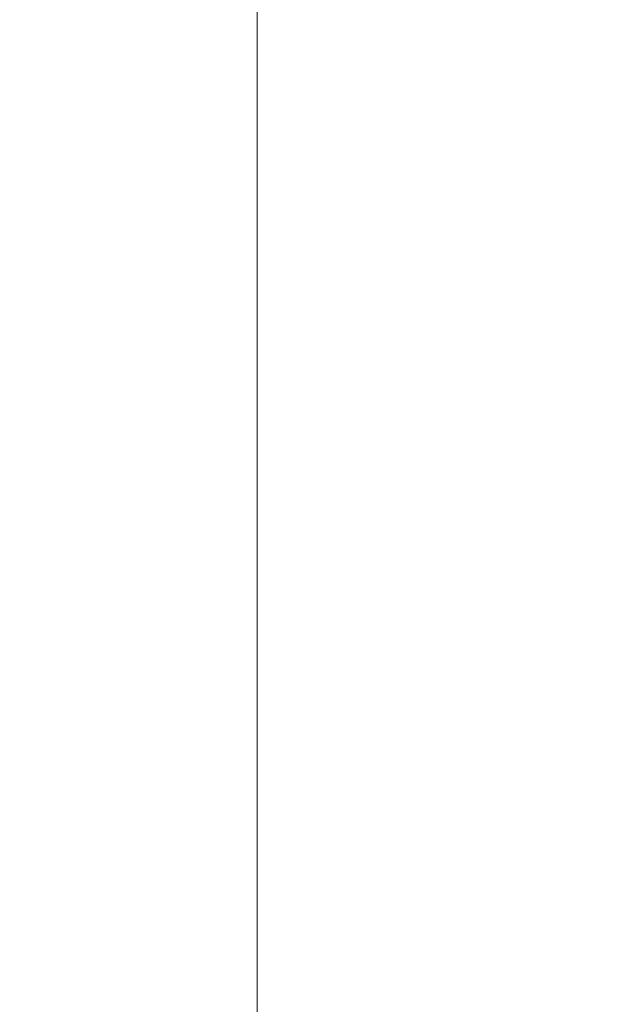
# Model space of a CAD drawing. Header units: millimetres. Extents: x 4 to 1188, y 1 to 840.
# Tile 62 of 203: x 423.12 to 429.59, y 386.77 to 397.43. Entities that reach past the tile are written whole.
import ezdxf

# ---------------------------------------------------------------- set-up
doc = ezdxf.new("R2010")
doc.units = ezdxf.units.MM
doc.layers.add('1', color=7, linetype='Continuous')
doc.styles.add('Arial Unicode MS', font='Arial Unicode MS')
doc.dimstyles.get("Standard").update_dxf_attribs({"dimtxt": 0.18, "dimasz": 0.18, "dimexe": 0.18, "dimexo": 0.0625, "dimgap": 0.09, "dimtad": 0, "dimtih": 1, "dimtoh": 1, "dimdec": 4, "dimzin": 0, "dimdsep": 46, "dimtxsty": 'Standard', "dimcen": 0.09, "dimadec": 0, "dimazin": 0, "dimtfac": 1, "dimtdec": 4, "dimtofl": 0, "dimtmove": 0, "dimatfit": 3, "dimfxl": 0, "dimtolj": 1, "dimtzin": 0, "dimarcsym": 0})

# ---------------------------------------------------------------- blocks, each defined once
blk = doc.blocks.new('_U16')
at = {"layer": '1', "color": 18, "lineweight": 35}
for p, q in [((404.573, 539.123), (458.335, 539.123)), ((456.335, 539.123), (456.335, 282.024)), ((425.974, 282.024), (458.335, 282.024))]:
    blk.add_line(p, q, dxfattribs=at)
at = {"layer": '1', "color": 18, "lineweight": 70}
for points in [[(456.335, 539.123), (457.111, 535.623), (455.559, 535.623)], [(456.335, 282.024), (455.559, 285.524), (457.111, 285.524)]]:
    blk.add_solid(points, dxfattribs=at)
at = {"layer": '1', "color": 18, "linetype": 'Continuous', "lineweight": 13, "insert": (454.265, 400.016), "char_height": 5, "attachment_point": 7, "rotation": 90, "line_spacing_factor": 1.047437, "style": 'Arial Unicode MS'}
blk.add_mtext('\\fArial Unicode MS|b0|i0;\\W1.0000;{\\H1.21x;(}1800{\\H1.21x;)}', dxfattribs=at)

msp = doc.modelspace()

# ---------------------------------------------------------------- linework, layer by layer
at = {"layer": '1', "color": 154, "linetype": 'Continuous', "lineweight": 13}
msp.add_line((425.6886, 416.2168), (425.6886, 283.0739), dxfattribs=at)

# ---------------------------------------------------------------- dimensions: what is measured, and where the dimension line sits
at = {"layer": '1', "color": 18, "linetype": 'Continuous', "lineweight": 13}
dim = msp.add_linear_dim(base=(456.3352, 282.0239), p1=(367.888, 539.1234), p2=(414.26, 282.0239), angle=90, dimstyle='Standard', override={"dimtxt": 5, "dimasz": 3.5, "dimexe": 2, "dimexo": 1, "dimgap": 2.5, "dimtad": 1, "dimtih": 0, "dimtoh": 0, "dimdec": 0, "dimlfac": 7, "dimzin": 8, "dimdsep": 44, "dimlunit": 2, "dimpost": '(<>)', "dimtxsty": 'Arial Unicode MS', "dimsah": 1, "dimse1": 0, "dimse2": 0, "dimsd1": 0, "dimsd2": 0, "dimclrd": 18, "dimclre": 18, "dimclrt": 18, "dimtm": -0.1, "dimtfac": 0.4, "dimtdec": 2, "dimtofl": 1, "dimtmove": 0, "dimtzin": 8, "dimlwd": 35, "dimlwe": 35}, dxfattribs=at)
dim.commit()
dim.dimension.update_dxf_attribs({"geometry": '_U16', "text_midpoint": (456.3352, 410.5737), "dimtype": 160})

doc.saveas('drawing.dxf')
